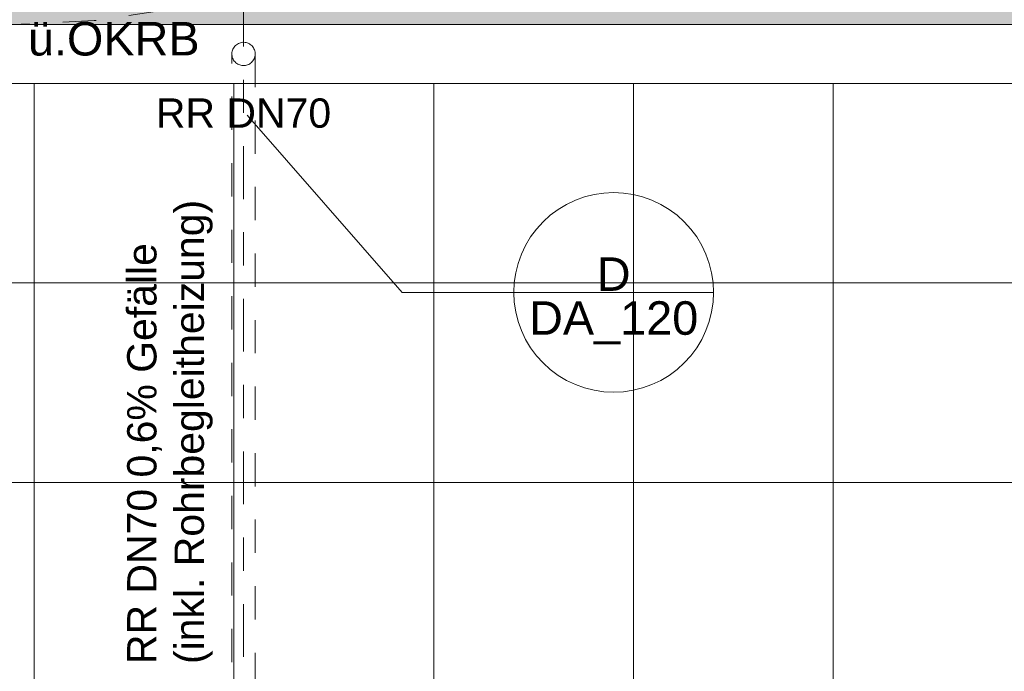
# Model space of a CAD drawing. Header units: metres. Extents: x -180 to 4, y -47 to 4.
# Tile 166 of 256: x -83.59 to -80.64, y -33.56 to -31.6. Entities that reach past the tile are written whole.
import ezdxf

# ---------------------------------------------------------------- set-up
doc = ezdxf.new("R2010")
doc.units = ezdxf.units.M
doc.header["$LTSCALE"] = 0.05
doc.header["$PDMODE"] = 1
doc.header["$PDSIZE"] = -2
for name, pattern in [('Linienart-50', [2.1165312, 1.0580624, -1.0584688]), ('Linienart-53', [5.2915312, 3.175, -1.0580624, 0.3527044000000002, -0.7057644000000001]), ('VW-01 Strichlinie kurz', [1.9998943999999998, 0.9999471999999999, -0.9999471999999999])]:
    doc.linetypes.add(name, pattern=pattern)
for name, color, linetype, lineweight, true_color in [('30 -34 Innenwände- 11 Durchbruch', 4, 'Continuous', 9, 0x00ffff), ('30 -35 Decken- 11 Bodendurchbruch', 7, 'Continuous', 15, 0x599559), ('30 -36 Dächer- 3 Dachbeläge', 7, 'Continuous', 15, 0x9999ff), ('40 -41 Abwasser_Wasser_Gas- 1 Abwasser + sanitäre Anlagen', 7, 'Continuous', 9, 0xff6633), ('70 -72 Beschriftung- 1 Beschriftung allgemein', 7, 'Continuous', 9, 0xff6633), ('70 -72 Beschriftung- 7 Detailverweise', 7, 'Continuous', 9, 0x00dd00), ('CW-Unsichtbar', 7, 'Continuous', 9, 0x599559)]:
    doc.layers.add(name, color=color, linetype=linetype, lineweight=lineweight, true_color=true_color)
for name, color, linetype, lineweight in [('30 -36 Dächer- 9 Sonstiges zur KG360', 7, 'VW-01 Strichlinie kurz', 9), ('40 -41 Abwasser_Wasser_Gas- 2 Wasser-1', 7, 'Continuous', 15), ('60- 61 allgemeine Ausstattung- 4 Terrassen', 7, 'Continuous', 9), ('70 -71 Achsen- 1 Gebäudeachsen', 7, 'Linienart-53', 18), ('Keine', 7, 'Continuous', 9)]:
    doc.layers.add(name, color=color, linetype=linetype, lineweight=lineweight)
doc.styles.add('Arial', font='arial.ttf')

# ---------------------------------------------------------------- blocks, each defined once
blk = doc.blocks.new('Gruppe-90')
at = {"layer": '70 -72 Beschriftung- 7 Detailverweise'}
blk.add_line((0.935, 0), (0.335, 0), dxfattribs=at)
at = {"layer": '70 -72 Beschriftung- 7 Detailverweise', "flags": 128}
blk.add_lwpolyline([(0.935, 1.83697019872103e-17), (0.9335554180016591, -0.02940514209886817), (0.9292355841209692, -0.0585270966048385), (0.9220821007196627, -0.0870854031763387), (0.9121638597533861, -0.114805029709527), (0.8995763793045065, -0.1414190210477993), (0.8844408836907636, -0.1666710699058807), (0.8669031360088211, -0.1903179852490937), (0.8471320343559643, -0.2121320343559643), (0.8253179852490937, -0.2319031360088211), (0.8016710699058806, -0.2494408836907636), (0.7764190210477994, -0.2645763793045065), (0.7498050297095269, -0.277163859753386), (0.7220854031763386, -0.2870821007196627), (0.6935270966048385, -0.2942355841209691), (0.6644051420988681, -0.2985554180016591), (0.635, -0.3), (0.6055948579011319, -0.2985554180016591), (0.5764729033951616, -0.2942355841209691), (0.5479145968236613, -0.2870821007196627), (0.520194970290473, -0.277163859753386), (0.4935809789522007, -0.2645763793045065), (0.4683289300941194, -0.2494408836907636), (0.4446820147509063, -0.2319031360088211), (0.4228679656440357, -0.2121320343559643), (0.4030968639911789, -0.1903179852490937), (0.3855591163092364, -0.1666710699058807), (0.3704236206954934, -0.1414190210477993), (0.357836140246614, -0.114805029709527), (0.3479178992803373, -0.0870854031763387), (0.3407644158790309, -0.0585270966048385), (0.3364445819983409, -0.02940514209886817), (0.335, 1.83697019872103e-17), (0.3364445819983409, 0.02940514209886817), (0.3407644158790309, 0.0585270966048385), (0.3479178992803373, 0.0870854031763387), (0.357836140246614, 0.114805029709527), (0.3704236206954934, 0.1414190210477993), (0.3855591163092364, 0.1666710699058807), (0.4030968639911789, 0.1903179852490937), (0.4228679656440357, 0.2121320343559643), (0.4446820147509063, 0.2319031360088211), (0.4683289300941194, 0.2494408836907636), (0.4935809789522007, 0.2645763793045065), (0.520194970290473, 0.277163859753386), (0.5479145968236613, 0.2870821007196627), (0.5764729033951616, 0.2942355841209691), (0.6055948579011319, 0.2985554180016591), (0.635, 0.3), (0.6644051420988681, 0.2985554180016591), (0.6935270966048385, 0.2942355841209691), (0.7220854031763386, 0.2870821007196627), (0.7498050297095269, 0.277163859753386), (0.7764190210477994, 0.2645763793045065), (0.8016710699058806, 0.2494408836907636), (0.8253179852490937, 0.2319031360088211), (0.8471320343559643, 0.2121320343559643), (0.8669031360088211, 0.1903179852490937), (0.8844408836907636, 0.1666710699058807), (0.8995763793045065, 0.1414190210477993), (0.9121638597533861, 0.114805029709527), (0.9220821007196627, 0.0870854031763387), (0.9292355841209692, 0.0585270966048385), (0.9335554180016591, 0.02940514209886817)], close=True, dxfattribs=at)
at = {"layer": '70 -72 Beschriftung- 7 Detailverweise'}
blk.add_point((0.6349999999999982, 0), dxfattribs=at)
at = {"layer": '70 -72 Beschriftung- 7 Detailverweise', "char_height": 0.1006886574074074, "line_spacing_factor": 0.968780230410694, "style": 'Arial'}
for s, insert, attachment_point in [('D', (0.635, 0.004586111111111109), 8), ('DA_120', (0.6349999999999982, -0.02666412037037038), 2)]:
    blk.add_mtext(s, dxfattribs=dict(at, insert=insert, attachment_point=attachment_point))
blk = doc.blocks.new('Referenzmarkierung-8')
at = {"layer": '70 -72 Beschriftung- 7 Detailverweise', "transparency": 33554687}
for q in [(-0.4659999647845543, 0.5329580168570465), (0.635, 0)]:
    blk.add_line((0, 0), q, dxfattribs=at)
at = {"layer": '70 -72 Beschriftung- 7 Detailverweise', "color": 7, "transparency": 33554687}
blk.add_blockref('Gruppe-90', (0, 0), dxfattribs=at)
blk = doc.blocks.new('Gruppe-136')
at = {"layer": '70 -72 Beschriftung- 1 Beschriftung allgemein', "insert": (-82.92099996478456, -31.83872512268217), "char_height": 0.08810257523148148, "attachment_point": 2, "line_spacing_factor": 0.9696847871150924, "style": 'Arial'}
blk.add_mtext('RR DN70', dxfattribs=at)
at = {"color": 255}
blk.add_wipeout([(-82.95131085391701, -31.687541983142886), (-82.94944959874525, -31.684655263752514), (-82.9473143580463, -31.68196487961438), (-82.94492569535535, -31.67949674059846), (-82.94230661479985, -31.67727461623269), (-82.9394823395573, -31.675319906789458), (-82.9364800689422, -31.673651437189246), (-82.93332871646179, -31.672285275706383), (-82.93005863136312, -31.671234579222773), (-82.92670130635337, -31.670509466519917), (-82.9232890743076, -31.67011692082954), (-82.91985479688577, -31.670060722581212), (-82.91643154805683, -31.670341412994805), (-82.91305229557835, -31.67095628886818), (-82.90974958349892, -31.671899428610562), (-82.90655521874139, -31.67316174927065), (-82.90349996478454, -31.674731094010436), (-82.90061324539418, -31.676592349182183), (-82.89792286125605, -31.678727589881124), (-82.89545472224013, -31.681116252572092), (-82.89323259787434, -31.683735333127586), (-82.89127788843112, -31.686559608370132), (-82.88960941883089, -31.689561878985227), (-82.88824325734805, -31.69271323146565), (-82.88719256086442, -31.695983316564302), (-82.88646744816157, -31.699340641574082), (-82.8860749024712, -31.702752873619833), (-82.88601870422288, -31.706187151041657), (-82.88629939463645, -31.709610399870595), (-82.88691427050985, -31.712989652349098), (-82.88785741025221, -31.716292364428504), (-82.88911973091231, -31.719486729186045), (-82.8906890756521, -31.722541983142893), (-82.89255033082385, -31.72542870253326), (-82.8946855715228, -31.728119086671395), (-82.89707423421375, -31.730587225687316), (-82.89969331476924, -31.732809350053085), (-82.90251759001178, -31.73476405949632), (-82.90551986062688, -31.736432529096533), (-82.9086712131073, -31.737798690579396), (-82.91194129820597, -31.738849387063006), (-82.91529862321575, -31.739574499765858), (-82.9187108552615, -31.739967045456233), (-82.92214513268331, -31.74002324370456), (-82.92556838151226, -31.739742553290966), (-82.92894763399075, -31.739127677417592), (-82.93225034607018, -31.738184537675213), (-82.93544471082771, -31.736922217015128), (-82.93849996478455, -31.735352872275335), (-82.94138668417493, -31.733491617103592), (-82.94407706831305, -31.731356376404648), (-82.94654520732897, -31.72896771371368), (-82.94876733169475, -31.72634863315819), (-82.95072204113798, -31.723524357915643), (-82.95239051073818, -31.720522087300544), (-82.95375667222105, -31.71737073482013), (-82.95480736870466, -31.714100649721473), (-82.95553248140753, -31.710743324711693), (-82.9559250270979, -31.70733109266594), (-82.95598122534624, -31.703896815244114), (-82.95570053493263, -31.700473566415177), (-82.95508565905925, -31.697094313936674), (-82.95414251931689, -31.693791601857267), (-82.95288019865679, -31.69059723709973)], dxfattribs=at).dxf.layer = '40 -41 Abwasser_Wasser_Gas- 2 Wasser-1'
at = {"layer": '40 -41 Abwasser_Wasser_Gas- 2 Wasser-1', "flags": 128}
blk.add_lwpolyline([(-82.95131085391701, -31.68754198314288), (-82.94944959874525, -31.68465526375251), (-82.94731435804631, -31.68196487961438), (-82.94492569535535, -31.67949674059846), (-82.94230661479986, -31.67727461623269), (-82.93948233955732, -31.67531990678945), (-82.93648006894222, -31.67365143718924), (-82.93332871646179, -31.67228527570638), (-82.93005863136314, -31.67123457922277), (-82.92670130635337, -31.67050946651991), (-82.9232890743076, -31.67011692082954), (-82.91985479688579, -31.67006072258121), (-82.91643154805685, -31.6703414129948), (-82.91305229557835, -31.67095628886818), (-82.90974958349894, -31.67189942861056), (-82.9065552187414, -31.67316174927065), (-82.90349996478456, -31.67473109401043), (-82.90061324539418, -31.67659234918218), (-82.89792286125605, -31.67872758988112), (-82.89545472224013, -31.68111625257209), (-82.89323259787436, -31.68373533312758), (-82.89127788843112, -31.68655960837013), (-82.8896094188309, -31.68956187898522), (-82.88824325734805, -31.69271323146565), (-82.88719256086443, -31.6959833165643), (-82.88646744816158, -31.69934064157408), (-82.8860749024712, -31.70275287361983), (-82.88601870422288, -31.70618715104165), (-82.88629939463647, -31.70961039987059), (-82.88691427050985, -31.71298965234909), (-82.88785741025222, -31.7162923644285), (-82.88911973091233, -31.71948672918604), (-82.8906890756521, -31.72254198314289), (-82.89255033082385, -31.72542870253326), (-82.8946855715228, -31.72811908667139), (-82.89707423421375, -31.73058722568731), (-82.89969331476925, -31.73280935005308), (-82.9025175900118, -31.73476405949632), (-82.9055198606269, -31.73643252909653), (-82.90867121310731, -31.73779869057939), (-82.91194129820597, -31.738849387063), (-82.91529862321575, -31.73957449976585), (-82.91871085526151, -31.73996704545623), (-82.92214513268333, -31.74002324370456), (-82.92556838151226, -31.73974255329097), (-82.92894763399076, -31.73912767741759), (-82.93225034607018, -31.73818453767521), (-82.93544471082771, -31.73692221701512), (-82.93849996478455, -31.73535287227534), (-82.94138668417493, -31.73349161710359), (-82.94407706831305, -31.73135637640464), (-82.94654520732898, -31.72896771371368), (-82.94876733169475, -31.72634863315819), (-82.95072204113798, -31.72352435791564), (-82.9523905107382, -31.72052208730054), (-82.95375667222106, -31.71737073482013), (-82.95480736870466, -31.71410064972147), (-82.95553248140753, -31.71074332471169), (-82.9559250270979, -31.70733109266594), (-82.95598122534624, -31.70389681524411), (-82.95570053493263, -31.70047356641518), (-82.95508565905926, -31.69709431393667), (-82.95414251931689, -31.69379160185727), (-82.95288019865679, -31.69059723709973)], close=True, dxfattribs=at)
blk = doc.blocks.new('Gruppe-198')
at = {"layer": '60- 61 allgemeine Ausstattung- 4 Terrassen', "linetype": 'Continuous', "lineweight": 9, "transparency": 33554534}
h = blk.add_hatch(dxfattribs=at)
h.set_pattern_fill('Platte 60_60 SRF-1', style=0, pattern_type=2)
h.set_pattern_definition([(90, (-83.54999996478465, -31.7940419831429), (-0.6, 7.347880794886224e-17), []), (0, (-83.54999996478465, -31.7940419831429), (0, 0.600000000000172), [])])
h.paths.add_polyline_path([(-91.35038585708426, -37.1940419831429), (-98.82401428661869, -37.1940419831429), (-98.82401304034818, -39.28029795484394), (-98.82399996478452, -39.28029795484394), (-98.82399996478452, -39.83704198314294), (-96.57100436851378, -39.83704198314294), (-96.57100436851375, -39.71704198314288), (-83.55038585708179, -39.71704198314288), (-83.55038585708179, -37.1870419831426), (-83.55026368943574, -36.05999999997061), (-83.55038585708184, -36.05999999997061), (-83.55038585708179, -33.59404198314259), (-75.26799996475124, -33.59404198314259), (-75.26799996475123, -31.7940419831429), (-91.35038585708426, -31.7940419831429)])
at = {"layer": '40 -41 Abwasser_Wasser_Gas- 1 Abwasser + sanitäre Anlagen', "linetype": 'Linienart-50', "flags": 128}
blk.add_lwpolyline([(-82.88599996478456, -31.70504198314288), (-82.88599996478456, -33.69283034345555), (-82.68599996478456, -34.01383962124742), (-82.68599996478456, -39.72704198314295), (-82.75599996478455, -39.72704198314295), (-82.75599996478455, -34.03826290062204), (-82.95599996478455, -33.71725362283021), (-82.95599996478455, -31.70504198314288)], close=True, dxfattribs=at)
at = {"layer": '60- 61 allgemeine Ausstattung- 4 Terrassen', "color": 252, "linetype": 'Continuous', "lineweight": 9, "true_color": 0x888888, "transparency": 33554687, "flags": 128}
blk.add_lwpolyline([(-91.35038585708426, -37.1940419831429), (-98.82401428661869, -37.1940419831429), (-98.82401304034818, -39.28029795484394), (-98.82399996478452, -39.28029795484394), (-98.82399996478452, -39.83704198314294), (-96.57100436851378, -39.83704198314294), (-96.57100436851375, -39.71704198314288), (-83.55038585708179, -39.71704198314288), (-83.55038585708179, -37.1870419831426), (-83.55026368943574, -36.05999999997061), (-83.55038585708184, -36.05999999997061), (-83.55038585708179, -33.59404198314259), (-75.26799996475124, -33.59404198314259), (-75.26799996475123, -31.7940419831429), (-91.35038585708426, -31.7940419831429)], close=True, dxfattribs=at)
at = {"layer": '70 -72 Beschriftung- 7 Detailverweise', "transparency": 33554687}
blk.add_line((-82.44435286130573, -32.42193592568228), (-81.80935286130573, -32.42193592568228), dxfattribs=at)
at = {"layer": '70 -72 Beschriftung- 7 Detailverweise'}
blk.add_line((-81.50935286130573, -32.42193592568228), (-82.10935286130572, -32.42193592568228), dxfattribs=at)
at = {"layer": '70 -72 Beschriftung- 7 Detailverweise', "flags": 128}
blk.add_lwpolyline([(-81.50935286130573, -32.42193592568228), (-81.51079744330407, -32.45134106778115), (-81.51511727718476, -32.48046302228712), (-81.52227076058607, -32.50902132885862), (-81.53218900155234, -32.53674095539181), (-81.54477648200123, -32.56335494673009), (-81.55991197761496, -32.58860699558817), (-81.5774497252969, -32.61225391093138), (-81.59722082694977, -32.63406796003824), (-81.61903487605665, -32.65383906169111), (-81.64268179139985, -32.67137680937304), (-81.66793384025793, -32.68651230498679), (-81.6945478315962, -32.69909978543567), (-81.72226745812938, -32.70901802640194), (-81.75082576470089, -32.71617150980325), (-81.77994771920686, -32.72049134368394), (-81.80935286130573, -32.72193592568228), (-81.83875800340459, -32.72049134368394), (-81.86787995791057, -32.71617150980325), (-81.89643826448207, -32.70901802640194), (-81.92415789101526, -32.69909978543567), (-81.95077188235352, -32.68651230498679), (-81.9760239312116, -32.67137680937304), (-81.99967084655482, -32.65383906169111), (-82.02148489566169, -32.63406796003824), (-82.04125599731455, -32.61225391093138), (-82.05879374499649, -32.58860699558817), (-82.07392924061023, -32.56335494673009), (-82.08651672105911, -32.53674095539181), (-82.0964349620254, -32.50902132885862), (-82.1035884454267, -32.48046302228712), (-82.1079082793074, -32.45134106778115), (-82.10935286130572, -32.42193592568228), (-82.1079082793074, -32.39253078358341), (-82.1035884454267, -32.36340882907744), (-82.0964349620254, -32.33485052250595), (-82.08651672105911, -32.30713089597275), (-82.07392924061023, -32.28051690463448), (-82.05879374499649, -32.2552648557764), (-82.04125599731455, -32.23161794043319), (-82.02148489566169, -32.20980389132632), (-81.99967084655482, -32.19003278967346), (-81.9760239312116, -32.17249504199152), (-81.95077188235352, -32.15735954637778), (-81.92415789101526, -32.1447720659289), (-81.89643826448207, -32.13485382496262), (-81.86787995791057, -32.12770034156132), (-81.83875800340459, -32.12338050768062), (-81.80935286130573, -32.12193592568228), (-81.77994771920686, -32.12338050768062), (-81.75082576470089, -32.12770034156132), (-81.72226745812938, -32.13485382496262), (-81.6945478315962, -32.1447720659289), (-81.66793384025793, -32.15735954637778), (-81.64268179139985, -32.17249504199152), (-81.61903487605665, -32.19003278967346), (-81.59722082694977, -32.20980389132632), (-81.5774497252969, -32.23161794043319), (-81.55991197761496, -32.2552648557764), (-81.54477648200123, -32.28051690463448), (-81.53218900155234, -32.30713089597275), (-81.52227076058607, -32.33485052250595), (-81.51511727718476, -32.36340882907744), (-81.51079744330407, -32.39253078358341)], close=True, dxfattribs=at)
at = {"layer": '70 -72 Beschriftung- 7 Detailverweise'}
blk.add_point((-81.80935286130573, -32.42193592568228), dxfattribs=at)
blk.add_blockref('Referenzmarkierung-8', (-82.44435286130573, -32.42193592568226), dxfattribs=at)
at = {"layer": '70 -72 Beschriftung- 1 Beschriftung allgemein', "insert": (-83.27050576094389, -33.53913303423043), "char_height": 0.08810257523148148, "attachment_point": 1, "rotation": 90, "line_spacing_factor": 0.9696847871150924, "style": 'Arial'}
blk.add_mtext('RR DN70 0,6% Gefälle\\P(inkl. Rohrbegleitheizung)', dxfattribs=at)
at = {"layer": '70 -72 Beschriftung- 7 Detailverweise', "char_height": 0.1006886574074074, "line_spacing_factor": 0.968780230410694, "style": 'Arial'}
for s, insert, attachment_point in [('D', (-81.80935286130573, -32.41734981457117), 8), ('DA_120', (-81.80935286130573, -32.44860004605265), 2)]:
    blk.add_mtext(s, dxfattribs=dict(at, insert=insert, attachment_point=attachment_point))
at = {"layer": '40 -41 Abwasser_Wasser_Gas- 2 Wasser-1', "color": 7}
blk.add_blockref('Gruppe-136', (0, 0), dxfattribs=at)
at = {"layer": '70 -72 Beschriftung- 7 Detailverweise', "transparency": 33554687}
blk.add_line((-82.44435286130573, -32.42193592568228), (-82.91035282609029, -31.88897790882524), dxfattribs=at)
blk = doc.blocks.new('Gruppe-340')
at = {"layer": '30 -36 Dächer- 9 Sonstiges zur KG360', "color": 9, "lineweight": 5, "true_color": 0xbababa, "flags": 128}
blk.add_lwpolyline([(-83.6143332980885, -26.61704198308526), (-83.3692904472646, -26.62908016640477), (-83.12660749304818, -26.66507878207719), (-82.88862160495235, -26.72469114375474), (-82.65762471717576, -26.80734315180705), (-82.43584145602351, -26.91223882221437), (-82.22540771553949, -27.0383679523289), (-82.02835008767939, -27.18451584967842), (-81.84656634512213, -27.34927503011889), (-81.68180716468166, -27.53105877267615), (-81.53565926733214, -27.72811640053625), (-81.40953013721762, -27.93855014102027), (-81.30463446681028, -28.16033340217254), (-81.22198245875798, -28.39133028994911), (-81.16237009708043, -28.62931617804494), (-81.12637148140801, -28.87199913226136), (-81.1143332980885, -29.11704198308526), (-81.12637148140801, -29.36208483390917), (-81.16237009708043, -29.60476778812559), (-81.22198245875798, -29.84275367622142), (-81.30463446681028, -30.07375056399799), (-81.40953013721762, -30.29553382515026), (-81.53565926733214, -30.50596756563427), (-81.68180716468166, -30.70302519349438), (-81.84656634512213, -30.88480893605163), (-82.02835008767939, -31.0495681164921), (-82.22540771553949, -31.19571601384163), (-82.43584145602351, -31.32184514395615), (-82.65762471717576, -31.42674081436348), (-82.88862160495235, -31.50939282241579), (-83.12660749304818, -31.56900518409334), (-83.3692904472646, -31.60500379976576), (-83.6143332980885, -31.61704198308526), (-83.8593761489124, -31.60500379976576), (-84.10205910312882, -31.56900518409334), (-84.34004499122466, -31.50939282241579), (-84.57104187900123, -31.42674081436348), (-84.7928251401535, -31.32184514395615), (-85.00325888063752, -31.19571601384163), (-85.20031650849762, -31.0495681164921), (-85.38210025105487, -30.88480893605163), (-85.54685943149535, -30.70302519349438), (-85.69300732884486, -30.50596756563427), (-85.81913645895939, -30.29553382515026), (-85.92403212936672, -30.07375056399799), (-86.00668413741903, -29.84275367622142), (-86.06629649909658, -29.60476778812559), (-86.10229511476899, -29.36208483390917), (-86.1143332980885, -29.11704198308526), (-86.10229511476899, -28.87199913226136), (-86.06629649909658, -28.62931617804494), (-86.00668413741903, -28.39133028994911), (-85.92403212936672, -28.16033340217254), (-85.81913645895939, -27.93855014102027), (-85.69300732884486, -27.72811640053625), (-85.54685943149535, -27.53105877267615), (-85.38210025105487, -27.34927503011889), (-85.20031650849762, -27.18451584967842), (-85.00325888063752, -27.0383679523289), (-84.7928251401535, -26.91223882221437), (-84.57104187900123, -26.80734315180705), (-84.34004499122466, -26.72469114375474), (-84.10205910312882, -26.66507878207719), (-83.8593761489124, -26.62908016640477)], close=True, dxfattribs=at)
blk = doc.blocks.new('Gruppe-365')
at = {"layer": '30 -36 Dächer- 3 Dachbeläge', "linetype": 'Continuous', "lineweight": 0}
h = blk.add_hatch(color=254, dxfattribs=at)
h.paths.add_polyline_path([(-24.750999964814, -20.3670419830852), (-24.750999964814, -31.61704198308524), (-50.34099996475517, -31.61704198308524), (-50.34099996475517, -20.36704198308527), (-74.25099996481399, -20.36704198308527), (-74.25099996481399, -31.61704198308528), (-99.84099996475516, -31.61704198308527), (-99.84099996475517, -11.27704198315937), (-83.34099996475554, -11.27704198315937), (-83.3409999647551, -0.02704198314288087), (-49.50099996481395, -0.02704198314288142), (-49.50099996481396, -11.27704198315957), (-33.84099996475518, -11.27704198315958), (-33.84099996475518, -0.02704198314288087), (-0.0009999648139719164, -0.02704198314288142), (-0.0009999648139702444, -20.36704198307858)])
h.paths.add_polyline_path([(-99.06099996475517, -11.52704198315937), (-99.06099996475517, -12.05704198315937), (-99.59099996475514, -12.05704198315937), (-99.59099996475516, -31.36704198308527), (-74.50099996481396, -31.36704198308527), (-74.50099996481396, -20.11704198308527), (-50.09099996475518, -20.11704198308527), (-50.09099996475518, -31.36704198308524), (-25.000999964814, -31.36704198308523), (-25.000999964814, -20.11704198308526), (-0.2509999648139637, -20.11704198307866), (-0.2509999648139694, -0.2770419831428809), (-33.59099996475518, -0.2770419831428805), (-33.59099996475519, -11.52704198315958), (-49.75099996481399, -11.52704198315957), (-49.75099996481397, -0.2770419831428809), (-83.0909999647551, -0.2770419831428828), (-83.09099996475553, -11.52704198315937)])
at = {"layer": '30 -36 Dächer- 3 Dachbeläge', "flags": 128}
blk.add_lwpolyline([(-24.750999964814, -20.3670419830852), (-24.750999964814, -31.61704198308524), (-50.34099996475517, -31.61704198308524), (-50.34099996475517, -20.36704198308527), (-74.25099996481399, -20.36704198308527), (-74.25099996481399, -31.61704198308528), (-99.84099996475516, -31.61704198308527), (-99.84099996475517, -11.27704198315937), (-83.34099996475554, -11.27704198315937), (-83.3409999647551, -0.02704198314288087), (-49.50099996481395, -0.02704198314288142), (-49.50099996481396, -11.27704198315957), (-33.84099996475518, -11.27704198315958), (-33.84099996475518, -0.02704198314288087), (-0.0009999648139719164, -0.02704198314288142), (-0.0009999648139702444, -20.36704198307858)], close=True, dxfattribs=at)
at = {"layer": 'Keine', "color": 7}
blk.add_blockref('Gruppe-340', (0, 0), dxfattribs=at)
blk = doc.blocks.new('Gruppe-1600')
at = {"layer": '30 -34 Innenwände- 11 Durchbruch', "flags": 128}
blk.add_lwpolyline([(-82.98849996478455, -31.42304198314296), (-82.85349996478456, -31.42304198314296), (-82.98849996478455, -31.55304198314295), (-82.85349996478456, -31.55304198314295)], close=True, dxfattribs=at)
blk = doc.blocks.new('Gruppe-1601')
at = {"layer": '30 -34 Innenwände- 11 Durchbruch', "linetype": 'Continuous', "lineweight": 0}
blk.add_hatch(color=4, dxfattribs=at).paths.add_polyline_path([(-82.98849996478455, -31.55304198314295), (-82.98849996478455, -31.42304198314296), (-82.85349996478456, -31.55304198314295), (-82.85349996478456, -31.42304198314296)])
at = {"layer": '30 -34 Innenwände- 11 Durchbruch', "flags": 128}
blk.add_lwpolyline([(-82.98849996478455, -31.55304198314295), (-82.98849996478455, -31.42304198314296), (-82.85349996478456, -31.55304198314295), (-82.85349996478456, -31.42304198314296)], close=True, dxfattribs=at)
blk = doc.blocks.new('Gruppe-1602')
at = {"layer": '30 -34 Innenwände- 11 Durchbruch', "insert": (-84.31521249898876, -31.72845583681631), "char_height": 0.1006886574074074, "attachment_point": 7, "line_spacing_factor": 0.9708908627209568, "style": 'Arial'}
blk.add_mtext('WD 0,14m/0,14m\\PUK= 0,02m ü.OKRB', dxfattribs=at)
blk = doc.blocks.new('Gruppe-1603')
at = {"layer": '30 -34 Innenwände- 11 Durchbruch', "color": 7, "transparency": 33554687}
blk.add_blockref('Gruppe-1602', (0, 0), dxfattribs=at)
at = {"layer": '30 -34 Innenwände- 11 Durchbruch'}
for name in ['Gruppe-1600', 'Gruppe-1601']:
    blk.add_blockref(name, (0, 0), dxfattribs=at)
blk = doc.blocks.new('Gruppe-1604')
at = {"layer": 'CW-Unsichtbar', "linetype": 'Continuous', "lineweight": 5, "transparency": 33554687}
for p in [(-82.98849996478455, -31.48804198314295), (-82.85349996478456, -31.48804198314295)]:
    blk.add_point(p, dxfattribs=at)
at = {"layer": '30 -34 Innenwände- 11 Durchbruch', "color": 7, "transparency": 33554687}
blk.add_blockref('Gruppe-1603', (0, 0), dxfattribs=at)
at = {"layer": '30 -34 Innenwände- 11 Durchbruch', "color": 0, "flags": 1}
for tag in ['instanceID', 'prm0_value', 'prm1_value', 'prm2_value', 'prm3_value', 'prm4_value', 'prm5_value', 'prm6_value', 'prm7_value', 'prm0_name', 'prm0_type', 'prm2_name', 'prm2_type', 'prm3_name', 'prm3_type', 'prm6_name', 'prm6_type', 'prm1_name', 'prm1_type', 'prm4_name', 'prm4_type', 'prm5_name', 'prm5_type', 'prm7_name', 'prm7_type', 'IFC_UUID']:
    blk.add_attdef(tag, (-84.31521249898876, -31.73304194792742), '', height=0.00018, dxfattribs=at)
blk = doc.blocks.new('_Dach_2D (2D)')
at = {"layer": '70 -72 Beschriftung- 1 Beschriftung allgemein', "color": 7}
blk.add_blockref('Gruppe-198', (0, 0), dxfattribs=at)
at = {"layer": '30 -35 Decken- 11 Bodendurchbruch', "color": 7}
blk.add_blockref('Gruppe-365', (0, 0), dxfattribs=at)
at = {"layer": '30 -34 Innenwände- 11 Durchbruch'}
blk.add_blockref('Gruppe-1604', (0, 0), dxfattribs=at)
blk = doc.blocks.new('_Achsen (3D)')
at = {"layer": '70 -71 Achsen- 1 Gebäudeachsen', "transparency": 33554687}
blk.add_line((-82.92099996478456, 3.799958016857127), (-82.92099996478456, -46.17204198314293), dxfattribs=at)

msp = doc.modelspace()

# ---------------------------------------------------------------- block references
at = {"layer": 'Keine', "color": 1}
msp.add_blockref('_Dach_2D (2D)', (0, 0), dxfattribs=at)

# ---------------------------------------------------------------- next in the draw order: block references
msp.add_blockref('_Achsen (3D)', (0, 0), dxfattribs=at)

doc.saveas('drawing.dxf')
